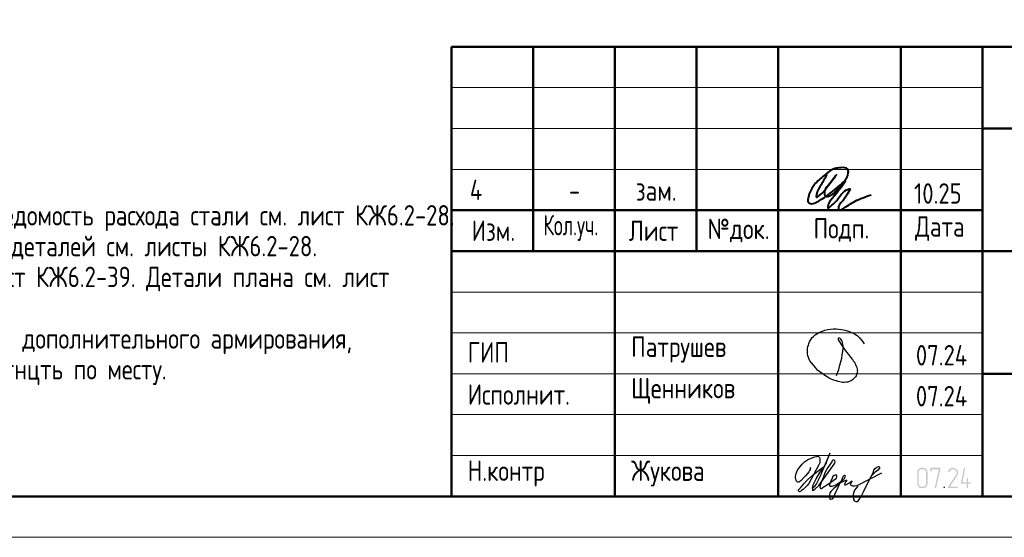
# Model space of a CAD drawing. Header units: millimetres. Extents: x 40580 to 1168286, y -220995 to 81020.
# Tile 40 of 194: x 274787 to 286833, y -128368 to -122038. Entities that reach past the tile are written whole.
import ezdxf

# ---------------------------------------------------------------- set-up
doc = ezdxf.new("R2010")
doc.units = ezdxf.units.MM
for name, color, linetype, lineweight in [('Standard', 7, 'Continuous', 25), ('Обрамление проемов стержнями', 7, 'Continuous', 25), ('Основная', 7, 'Continuous', 40)]:
    doc.layers.add(name, color=color, linetype=linetype, lineweight=lineweight)
doc.styles.add('GOST 2.304-81', font='txt')
doc.styles.get("Standard").update_dxf_attribs({"font": 'isocpeur.ttf'})

# ---------------------------------------------------------------- blocks, each defined once
blk = doc.blocks.new('яяя')
at = {"lineweight": 30}
for points in [[(345424, 110432), (345425, 110410), (345424, 110397), (345417, 110379), (345406, 110350), (345390, 110319), (345357, 110275), (345310, 110221), (345265, 110176), (345198, 110110), (345161, 110077), (345133, 110066), (345116, 110066), (345102, 110075), (345090, 110091), (345082, 110115), (345074, 110146), (345066, 110182), (345064, 110206), (345067, 110234), (345077, 110278), (345095, 110320), (345114, 110361), (345134, 110395), (345159, 110428), (345195, 110469), (345228, 110506), (345284, 110560), (345331, 110595), (345379, 110625), (345435, 110648), (345486, 110670), (345532, 110686), (345573, 110696), (345605, 110698), (345621, 110695), (345635, 110687), (345648, 110671), (345656, 110649), (345659, 110625), (345659, 110583), (345656, 110553), (345647, 110523), (345635, 110489), (345387, 110033), (345349, 109985), (345311, 109948), (345247, 109889), (345209, 109858), (345192, 109844), (345180, 109837), (345157, 109833), (345150, 109835), (345140, 109842), (345135, 109856), (345138, 109881), (345148, 109892), (345183, 109930), (345267, 110024), (345343, 110105), (345455, 110213), (345617, 110343), (345775, 110456), (345811, 110526), (345838, 110607), (345890, 110740), (345902, 110771), (345698, 110295), (345672, 110226), (345626, 110132), (345572, 110032), (345518, 109953), (345481, 109918), (345497, 110001), (345567, 110147), (345655, 110301), (345760, 110442)], [(345481, 109918), (345476, 109896), (345475, 109874), (345485, 109861), (345506, 109866), (345539, 109891), (345632, 109983), (345968, 110450), (346022, 110527), (346029, 110560), (346027, 110579), (346026, 110590), (346010, 110605), (345993, 110609), (345975, 110601), (345962, 110584), (345954, 110562), (345857, 110421), (345783, 110292), (345741, 110183), (345701, 110079), (345665, 109985), (345660, 109952), (345666, 109929), (345669, 109915), (345682, 109910), (345702, 109914), (345735, 109941), (345846, 110007), (346065, 110160), (346075, 110193), (346070, 110217), (346066, 110236), (346052, 110241), (346030, 110241), (346007, 110228), (345978, 110203), (345960, 110164), (345892, 110010), (345895, 109986), (345904, 109966), (345925, 109964), (345969, 109968), (346045, 110000), (346218, 110114), (346261, 110154), (346280, 110184), (346282, 110210), (346278, 110225), (346263, 110229), (346241, 110222), (346220, 110198), (346162, 110049), (345989, 109904), (345932, 109849), (345906, 109805), (345891, 109739), (345890, 109690), (345899, 109652), (345924, 109647), (345956, 109655), (345980, 109674), (346058, 109838), (346158, 110046), (346261, 110098), (346314, 110120), (346292, 110079), (346269, 110036), (346261, 110008), (346267, 109998), (346293, 109998), (346363, 110039), (346445, 110095), (346421, 110068), (346414, 110040), (346407, 110011), (346416, 109990), (346466, 109972), (346509, 109977), (346574, 109984), (347172, 110293)], [(346586, 109971), (346543, 109917), (346509, 109873), (346489, 109825), (346475, 109767), (346472, 109710), (346478, 109675), (346485, 109641), (346501, 109621), (346517, 109602), (346542, 109589), (346568, 109592), (346605, 109620), (346680, 109731), (346736, 109842), (346865, 110115), (346962, 110290), (346969, 110318), (346979, 110360), (347013, 110403), (347056, 110434), (347091, 110450), (347109, 110450), (347121, 110434), (347115, 110405), (347072, 110355), (347012, 110307), (346924, 110222)]]:
    blk.add_lwpolyline(points, dxfattribs=at)
blk = doc.blocks.new('Из_буфера32210')
at = {"color": 7, "lineweight": 25}
blk.add_lwpolyline([(357, 84), (386, 160), (399, 213), (405, 239), (412, 268), (420, 299), (427, 339), (434, 380), (437, 414), (438, 442), (436, 466), (430, 489), (425, 504), (417, 519), (409, 531), (405, 535), (403, 536), (400, 539), (394, 541), (387, 543), (383, 542), (379, 539), (377, 534), (377, 528), (379, 523), (438, 428), (470, 382), (484, 365), (504, 341), (528, 310), (551, 280), (562, 264), (575, 247), (582, 235), (589, 220), (599, 198), (606, 184), (610, 167), (611, 155), (612, 143), (611, 127), (609, 116), (603, 96), (596, 82), (588, 69), (579, 56), (563, 43), (551, 34), (539, 25), (524, 16), (511, 10), (494, 5), (481, 3), (456, 0), (432, 1), (415, 3), (396, 6), (375, 11), (355, 19), (336, 24), (310, 31), (293, 39), (269, 53), (243, 69), (223, 80), (202, 93), (180, 109), (152, 128), (126, 152), (98, 182), (77, 211), (52, 241), (32, 266), (20, 293), (8, 329), (3, 348), (1, 373), (0, 393), (1, 417), (6, 440), (13, 454), (20, 476), (26, 497), (38, 517), (47, 529), (60, 548), (75, 563), (95, 581), (115, 593), (135, 606), (161, 618), (187, 628), (213, 638), (251, 647), (282, 653), (319, 655), (353, 655), (384, 652), (418, 648), (460, 641), (503, 628), (544, 611), (579, 594), (611, 573), (639, 545), (666, 515), (679, 496), (694, 471)], dxfattribs=at)

msp = doc.modelspace()

# ---------------------------------------------------------------- hatches: boundary and pattern name
at = {"layer": 'Standard', "linetype": 'Continuous', "lineweight": 25, "transparency": 33554687}
h = msp.add_hatch(color=7, dxfattribs=at)
h.paths.add_polyline_path([(285893.5, -127713.9), (285893.5, -127716.6), (285893.3, -127719.3), (285893, -127721.9), (285892.5, -127724.4), (285892, -127727), (285891.3, -127729.4), (285890.6, -127731.9), (285889.6, -127734.2), (285888.6, -127736.5), (285887.4, -127738.8), (285886.2, -127741.1), (285884.7, -127743.2), (285883.3, -127745.4), (285881.6, -127747.4), (285879.8, -127749.5), (285877.9, -127751.5), (285875.9, -127753.4), (285873.9, -127755.1), (285871.8, -127756.9), (285869.7, -127758.3), (285867.5, -127759.8), (285865.2, -127761), (285863, -127762.3), (285860.6, -127763.2), (285858.3, -127764.2), (285855.8, -127765), (285853.3, -127765.7), (285850.8, -127766.2), (285848.2, -127766.7), (285845.5, -127766.9), (285842.9, -127767.2), (285840.1, -127767.2), (285822.3, -127767.2), (285819.8, -127767.2), (285817.2, -127766.9), (285814.7, -127766.7), (285812.3, -127766.2), (285809.9, -127765.7), (285807.5, -127765), (285805.1, -127764.3), (285802.8, -127763.3), (285800.5, -127762.3), (285798.3, -127761.1), (285796, -127759.9), (285793.8, -127758.4), (285791.7, -127757), (285789.6, -127755.3), (285787.4, -127753.6), (285785.4, -127751.6), (285783.4, -127749.7), (285781.6, -127747.6), (285779.8, -127745.6), (285778.3, -127743.4), (285776.7, -127741.3), (285775.5, -127739), (285774.2, -127736.8), (285773.2, -127734.4), (285772.1, -127732.1), (285771.4, -127729.6), (285770.6, -127727.1), (285770.1, -127724.6), (285769.6, -127722), (285769.3, -127719.3), (285769.1, -127716.7), (285769.1, -127713.9), (285769.1, -127571.8), (285769.1, -127569.1), (285769.3, -127566.5), (285769.6, -127563.9), (285770, -127561.5), (285770.5, -127558.9), (285771.2, -127556.5), (285772, -127554.1), (285772.9, -127551.8), (285773.9, -127549.5), (285775.1, -127547.2), (285776.3, -127545), (285777.8, -127542.8), (285779.2, -127540.6), (285780.9, -127538.5), (285782.6, -127536.5), (285784.5, -127534.5), (285786.5, -127532.5), (285788.5, -127530.7), (285790.5, -127529), (285792.7, -127527.5), (285794.8, -127526), (285797.1, -127524.7), (285799.3, -127523.5), (285801.7, -127522.5), (285804.1, -127521.5), (285806.5, -127520.7), (285809, -127520), (285811.6, -127519.5), (285814.2, -127519), (285816.8, -127518.7), (285819.5, -127518.5), (285822.3, -127518.5), (285840.1, -127518.5), (285842.8, -127518.5), (285845.4, -127518.7), (285848.1, -127519), (285850.6, -127519.4), (285853.2, -127519.9), (285855.6, -127520.7), (285858.1, -127521.4), (285860.4, -127522.4), (285862.8, -127523.3), (285865, -127524.6), (285867.3, -127525.8), (285869.4, -127527.2), (285871.6, -127528.7), (285873.7, -127530.4), (285875.7, -127532.1), (285877.7, -127534), (285879.7, -127536), (285881.4, -127538), (285883.1, -127540.1), (285884.6, -127542.2), (285886.1, -127544.4), (285887.3, -127546.6), (285888.6, -127548.9), (285889.6, -127551.2), (285890.6, -127553.6), (285891.3, -127556.1), (285892, -127558.5), (285892.5, -127561.1), (285893, -127563.7), (285893.3, -127566.3), (285893.5, -127569), (285893.5, -127571.8)], flags=16)
h.paths.add_polyline_path([(285875.8, -127713.9), (285875.8, -127571.7), (285875.8, -127568.1), (285875.2, -127564.7), (285874.5, -127561.3), (285873.2, -127558.2), (285871.9, -127555), (285869.9, -127552.2), (285868, -127549.3), (285865.3, -127546.7), (285862.7, -127544), (285859.8, -127542.1), (285856.9, -127540.1), (285853.8, -127538.8), (285850.6, -127537.5), (285847.2, -127536.8), (285843.8, -127536.2), (285840.1, -127536.2), (285822.3, -127536.2), (285818.6, -127536.2), (285815.2, -127536.8), (285811.8, -127537.5), (285808.7, -127538.8), (285805.5, -127540.1), (285802.6, -127542), (285799.8, -127544), (285797.2, -127546.6), (285794.6, -127549.2), (285792.6, -127552), (285790.7, -127554.9), (285789.4, -127558.1), (285788.1, -127561.2), (285787.4, -127564.6), (285786.8, -127568), (285786.8, -127571.7), (285786.8, -127713.9), (285786.8, -127717.5), (285787.4, -127720.9), (285788.1, -127724.2), (285789.5, -127727.4), (285790.8, -127730.5), (285792.8, -127733.4), (285794.8, -127736.3), (285797.5, -127738.9), (285800.2, -127741.6), (285803.1, -127743.5), (285806, -127745.5), (285809.1, -127746.8), (285812.2, -127748.2), (285815.5, -127748.8), (285818.8, -127749.5), (285822.3, -127749.5), (285840.1, -127749.5), (285843.7, -127749.5), (285847.1, -127748.8), (285850.4, -127748.2), (285853.6, -127746.9), (285856.7, -127745.7), (285859.6, -127743.8), (285862.5, -127741.9), (285865.1, -127739.3), (285867.8, -127736.8), (285869.8, -127734), (285871.8, -127731.1), (285873.2, -127727.9), (285874.5, -127724.8), (285875.2, -127721.3), (285875.8, -127717.8)])
for points in [[(286053.3, -127529.3), (285999.9, -127760.3), (285999.6, -127761.1), (285998.8, -127762.3), (285998, -127763.6), (285996.7, -127765.4), (285991.3, -127767.2), (285989.7, -127767.2), (285988.1, -127766.6), (285986.5, -127766.1), (285984.9, -127765), (285984.2, -127764.5), (285983.7, -127763.8), (285983.2, -127763.1), (285982.8, -127762.3), (285982.4, -127761.5), (285982.3, -127760.6), (285982.1, -127759.7), (285982.1, -127758.6), (285982.4, -127756.3), (286033.4, -127536.2), (285946.6, -127536.2), (285946.6, -127553.8), (285946.6, -127554.8), (285946.5, -127555.8), (285946.3, -127556.7), (285946, -127557.6), (285945.7, -127558.4), (285945.2, -127559.2), (285944.8, -127559.9), (285944.1, -127560.5), (285942.9, -127561.6), (285941.3, -127562.1), (285939.7, -127562.6), (285937.8, -127562.6), (285937.3, -127562.6), (285936.6, -127562.5), (285936, -127562.4), (285935.2, -127562.1), (285934.5, -127561.8), (285933.5, -127561.4), (285932.6, -127561), (285931.6, -127560.5), (285930.9, -127560), (285930.4, -127559.3), (285929.9, -127558.6), (285929.6, -127557.8), (285929.2, -127556.9), (285929.1, -127555.9), (285928.9, -127554.9), (285928.9, -127553.8), (285928.9, -127527.3), (285928.9, -127526.2), (285929, -127525.3), (285929.2, -127524.3), (285929.5, -127523.5), (285929.7, -127522.6), (285930.2, -127521.9), (285930.6, -127521.3), (285931.1, -127520.7), (285931.7, -127520.1), (285932.4, -127519.7), (285933.1, -127519.3), (285933.9, -127519), (285934.7, -127518.8), (285935.7, -127518.6), (285936.7, -127518.5), (285937.8, -127518.5), (286044.6, -127518.5), (286046.7, -127518.5), (286048.3, -127519), (286050, -127519.6), (286051.2, -127520.7), (286052.4, -127521.8), (286053.1, -127523.3), (286053.7, -127524.8), (286053.7, -127526.6)], [(286257.2, -127767.2), (286151, -127767.2), (286149.4, -127767.2), (286147.8, -127766.5), (286146.3, -127765.8), (286144.8, -127764.3), (286143.5, -127762.8), (286142.9, -127761.1), (286142.3, -127759.5), (286142.3, -127757.6), (286142.3, -127756.3), (286142.6, -127755.3), (286142.9, -127754.2), (286143.5, -127753.3), (286241.2, -127605.8), (286244.9, -127598.9), (286247.6, -127592.7), (286248.6, -127589.5), (286249.2, -127586.2), (286249.7, -127582.9), (286249.7, -127579.5), (286249.7, -127577.3), (286249.5, -127575.1), (286249.2, -127573), (286248.8, -127570.9), (286248.3, -127568.8), (286247.6, -127566.8), (286247, -127564.9), (286246.1, -127563), (286245.1, -127561.1), (286244, -127559.3), (286242.9, -127557.4), (286241.5, -127555.7), (286240.1, -127554), (286238.5, -127552.3), (286236.9, -127550.7), (286235.1, -127549.2), (286233.5, -127547.7), (286231.8, -127546.5), (286230, -127545.2), (286228.1, -127544), (286226.2, -127542.9), (286224.2, -127541.9), (286222.2, -127540.9), (286220, -127540), (286217.8, -127539.2), (286215.6, -127538.5), (286213.4, -127537.9), (286211.2, -127537.4), (286209, -127537), (286206.8, -127536.8), (286204.6, -127536.5), (286202.4, -127536.5), (286199.3, -127536.5), (286196.3, -127537), (286193.3, -127537.4), (286190.4, -127538.3), (286187.6, -127539.1), (286184.8, -127540.4), (286182.1, -127541.7), (286179.4, -127543.4), (286176.8, -127545.1), (286174.4, -127547.4), (286172.1, -127549.7), (286169.9, -127552.6), (286167.8, -127555.5), (286165.9, -127559), (286164, -127562.5), (286162.4, -127566.6), (286161.8, -127568.1), (286161.1, -127569.1), (286160.3, -127570.2), (286159.3, -127570.9), (286158.4, -127571.4), (286157.1, -127571.8), (286155.9, -127572.2), (286154.4, -127572.5), (286152.5, -127572.5), (286150.9, -127571.9), (286149.2, -127571.3), (286147.9, -127570.1), (286147.2, -127569.5), (286146.7, -127568.8), (286146.1, -127568.1), (286145.8, -127567.3), (286145.5, -127566.5), (286145.3, -127565.7), (286145.1, -127564.8), (286145.1, -127563.8), (286145.6, -127560.6), (286146.6, -127557.9), (286147.6, -127555.4), (286148.7, -127552.9), (286149.9, -127550.5), (286151.1, -127548.1), (286152.4, -127545.9), (286153.7, -127543.7), (286155.2, -127541.7), (286156.7, -127539.7), (286158.2, -127537.8), (286159.8, -127536), (286161.5, -127534.3), (286163.3, -127532.6), (286165.1, -127531.1), (286167, -127529.6), (286168.9, -127528.2), (286172.4, -127525.8), (286176.2, -127524), (286180, -127522.1), (286184.1, -127520.9), (286188.2, -127519.7), (286192.5, -127519.1), (286196.8, -127518.5), (286201.5, -127518.5), (286204.6, -127518.5), (286207.7, -127518.8), (286210.8, -127519), (286213.8, -127519.6), (286216.9, -127520.1), (286219.8, -127520.9), (286222.7, -127521.7), (286225.6, -127522.8), (286228.4, -127523.9), (286231.2, -127525.3), (286233.9, -127526.6), (286236.6, -127528.3), (286239.3, -127529.9), (286241.9, -127531.8), (286244.5, -127533.7), (286247, -127535.9), (286249.6, -127538.2), (286251.9, -127540.6), (286254.2, -127543), (286256.2, -127545.5), (286258.1, -127548), (286259.8, -127550.6), (286261.4, -127553.2), (286262.7, -127555.9), (286264, -127558.7), (286265, -127561.5), (286266, -127564.4), (286266.6, -127567.3), (286267.3, -127570.3), (286267.6, -127573.3), (286268, -127576.4), (286268, -127579.6), (286268, -127584), (286267.3, -127588.3), (286266.6, -127592.6), (286265.3, -127596.8), (286264.6, -127598.9), (286263.7, -127601.1), (286262.8, -127603.3), (286261.6, -127605.7), (286260.5, -127608.1), (286259.1, -127610.6), (286257.7, -127613.1), (286256, -127615.8), (286167.7, -127749.5), (286257.2, -127749.5), (286258.9, -127749.5), (286260.4, -127750.2), (286262, -127750.8), (286263.3, -127752.2), (286264.7, -127753.6), (286265.4, -127755.1), (286266.1, -127756.6), (286266.1, -127758.3), (286266.1, -127759.9), (286265.5, -127761.4), (286264.9, -127762.9), (286263.8, -127764.3), (286263.2, -127765), (286262.5, -127765.6), (286261.8, -127766.1), (286261, -127766.5), (286260.2, -127766.8), (286259.2, -127767), (286258.3, -127767.2)], [(286390.7, -127696.2), (286417.6, -127696.2), (286419.3, -127696.2), (286420.8, -127696.9), (286422.3, -127697.6), (286423.7, -127698.9), (286425.1, -127700.3), (286425.8, -127701.8), (286426.5, -127703.4), (286426.5, -127705.1), (286426.5, -127706.6), (286425.9, -127708.1), (286425.3, -127709.7), (286424.1, -127711.1), (286423.6, -127711.8), (286422.9, -127712.3), (286422.2, -127712.8), (286421.3, -127713.2), (286420.5, -127713.5), (286419.6, -127713.7), (286418.6, -127713.9), (286417.6, -127713.9), (286390.7, -127713.9), (286390.7, -127758.3), (286390.7, -127759.4), (286390.6, -127760.4), (286390.4, -127761.3), (286390.1, -127762.2), (286389.8, -127763), (286389.3, -127763.7), (286388.9, -127764.5), (286388.2, -127765.1), (286387, -127766.2), (286385.4, -127766.7), (286383.8, -127767.2), (286381.9, -127767.2), (286381.4, -127767.2), (286380.8, -127767.1), (286380.1, -127767), (286379.4, -127766.7), (286378.6, -127766.4), (286377.7, -127766), (286376.7, -127765.6), (286375.7, -127765.1), (286375, -127764.6), (286374.5, -127763.9), (286374, -127763.2), (286373.7, -127762.3), (286373.4, -127761.5), (286373.2, -127760.5), (286373, -127759.5), (286373, -127758.3), (286373, -127713.9), (286310.8, -127713.9), (286308.9, -127713.9), (286307.3, -127713.3), (286305.7, -127712.7), (286304.4, -127711.4), (286303.2, -127710.2), (286302.6, -127708.7), (286301.9, -127707.2), (286301.9, -127705.4), (286302.1, -127703.3), (286337.6, -127525.6), (286337.9, -127523.8), (286338.7, -127522.5), (286339.4, -127521.1), (286340.7, -127520.3), (286346.2, -127518.5), (286347.9, -127518.5), (286349.5, -127519.1), (286351.1, -127519.7), (286352.5, -127520.9), (286353.2, -127521.5), (286353.7, -127522.2), (286354.2, -127522.9), (286354.5, -127523.7), (286354.9, -127524.4), (286355.1, -127525.3), (286355.2, -127526.2), (286355.2, -127527.2), (286355, -127529.1), (286321.6, -127696.2), (286373, -127696.2), (286373, -127651.6), (286373, -127650.1), (286373.7, -127648.6), (286374.4, -127647.1), (286375.8, -127645.7), (286376.4, -127644.9), (286377.2, -127644.4), (286377.9, -127643.8), (286378.7, -127643.5), (286379.4, -127643.1), (286380.2, -127642.9), (286381, -127642.7), (286381.9, -127642.7), (286383.5, -127642.7), (286385, -127643.3), (286386.5, -127643.9), (286387.9, -127645), (286388.6, -127645.6), (286389.1, -127646.3), (286389.7, -127647), (286390, -127647.8), (286390.4, -127648.7), (286390.5, -127649.6), (286390.7, -127650.6), (286390.7, -127651.6)], [(286097.6, -127749.5), (286099.3, -127749.5), (286100.8, -127750.2), (286102.3, -127750.8), (286103.7, -127752.2), (286105.1, -127753.6), (286105.8, -127755.1), (286106.4, -127756.6), (286106.4, -127758.3), (286106.4, -127759.9), (286105.9, -127761.4), (286105.3, -127762.9), (286104.1, -127764.3), (286103.6, -127765), (286102.9, -127765.6), (286102.2, -127766.1), (286101.4, -127766.5), (286100.5, -127766.8), (286099.6, -127767), (286098.7, -127767.2), (286097.6, -127767.2), (286095.6, -127767.2), (286093.9, -127766.6), (286092.3, -127765.9), (286091, -127764.7), (286089.9, -127763.3), (286089.3, -127761.7), (286088.7, -127760.1), (286088.7, -127758.3), (286088.7, -127757.3), (286089.3, -127755.9), (286089.8, -127754.5), (286090.9, -127752.8), (286091.4, -127752), (286092.1, -127751.4), (286092.8, -127750.7), (286093.6, -127750.3), (286094.5, -127749.9), (286095.4, -127749.7), (286096.4, -127749.5)]]:
    msp.add_hatch(color=7, dxfattribs=at).paths.add_polyline_path(points, flags=16)

# ---------------------------------------------------------------- linework, layer by layer
at = {"layer": 'Standard', "color": 7, "linetype": 'Continuous', "lineweight": 50, "transparency": 33554687}
for p, q in [((280068.3, -127868.5), (280068.3, -122368.5)), ((280068.3, -122368.5), (298568.3, -122368.5)), ((281068.3, -124868.5), (281068.3, -122368.5)), ((282068.3, -127868.5), (282068.3, -122368.5)), ((283068.3, -124868.5), (283068.3, -122368.5)), ((284068.3, -127868.5), (284068.3, -122368.5)), ((285568.3, -127868.5), (285568.3, -122368.5)), ((286568.3, -127868.5), (286568.3, -122368.5)), ((286568.3, -123368.5), (298568.3, -123368.5)), ((280068.3, -124368.5), (286568.3, -124368.5)), ((280068.3, -124368.5), (286568.3, -124368.5)), ((280068.3, -124868.5), (286568.3, -124868.5)), ((280068.3, -124868.5), (286568.3, -124868.5)), ((286568.3, -124868.5), (298568.3, -124868.5)), ((286568.3, -126368.5), (298568.3, -126368.5))]:
    msp.add_line(p, q, dxfattribs=at)
at = {"layer": 'Standard', "color": 7, "linetype": 'Continuous', "lineweight": 13, "transparency": 33554687}
for p, q in [((280068.3, -122868.5), (286568.3, -122868.5)), ((280068.3, -123368.5), (286568.3, -123368.5)), ((280068.3, -123868.5), (286568.3, -123868.5)), ((280068.3, -125368.5), (286568.3, -125368.5)), ((280068.3, -125868.5), (286568.3, -125868.5)), ((280068.3, -125868.5), (286568.3, -125868.5)), ((280068.3, -126368.5), (286568.3, -126368.5)), ((280068.3, -126368.5), (286568.3, -126368.5)), ((280068.3, -126868.5), (286568.3, -126868.5)), ((280068.3, -127368.5), (286568.3, -127368.5))]:
    msp.add_line(p, q, dxfattribs=at)
at = {"layer": 'Standard', "color": 7, "linetype": 'Continuous', "lineweight": 25, "transparency": 33554687}
msp.add_line((280068.3, -127868.5), (298568.3, -127868.5), dxfattribs=at)
msp.add_line((280068.3, -127868.5), (298568.3, -127868.5), dxfattribs=at)
msp.add_line((280068.3, -127868.5), (298568.3, -127868.5), dxfattribs=at)
at = {"layer": 'Standard', "color": 7, "linetype": 'Continuous', "lineweight": 13, "transparency": 33554687}
msp.add_lwpolyline([(257068.3, -128368.4), (299068.3, -128368.4), (299068.3, -98668.4), (257068.3, -98668.4), (257068.3, -128368.4)], close=True, dxfattribs=at)
at = {"layer": 'Standard', "color": 7, "linetype": 'Continuous', "lineweight": 50, "transparency": 33554687}
msp.add_lwpolyline([(259068.3, -99168.4), (298568.3, -99168.4), (298568.3, -127868.4), (259068.3, -127868.4), (259068.3, -99168.4)], close=True, dxfattribs=at)
at = {"layer": 'Основная', "color": 7, "ltscale": 100}
msp.add_spline([(284661.1, -123930.9), (284591.7, -124057.3), (284534.7, -124179.2), (284534.7, -124207.2), (284569.4, -124189.3), (284666.7, -124084.2), (284778.5, -123936.5), (284698, -124040.5), (284635.3, -124135.6), (284643.2, -124197.1), (284702.4, -124191.5), (284780.7, -124125.5), (284872.4, -124017), (284923.9, -123913), (284917.2, -123864.9), (284832.9, -123848.7), (284758.4, -123859.4), (284628.6, -123944.4), (284511.2, -124054), (284454.2, -124151.3), (284432.9, -124224), (284434, -124270.9), (284474.3, -124288.8), (284542.5, -124265.3), (284730.4, -124140.1), (284884.7, -124012.6), (284729, -124223.5), (284673.5, -124320.8), (284673.4, -124339.1), (284706.9, -124322.4), (284800.9, -124225.1), (284926.1, -124109.9), (284945.1, -124105.4), (284927.2, -124147.9), (284850.2, -124259.7), (284803.1, -124347), (284809.8, -124366), (284845.6, -124357), (285008.9, -124257.5), (285203.5, -124179.2)], degree=3, dxfattribs=at)

# ---------------------------------------------------------------- block references
at = {"color": 1, "ltscale": 100}
msp.add_blockref('Из_буфера32210', (284423.4, -126474.7), dxfattribs=at)
at = {"color": 2, "lineweight": 60, "xscale": 0.5, "yscale": 0.5, "zscale": 0.5}
msp.add_blockref('яяя', (111747.6, -182727), dxfattribs=at)

# ---------------------------------------------------------------- texts
at = {"layer": 'Standard', "color": 7, "linetype": 'Continuous', "lineweight": 25, "transparency": 33554687, "char_height": 250, "style": 'GOST 2.304-81'}
for s, insert, width, attachment_point in [('4', (280370.4, -123993.7), 283.333, 2), ('зам.', (282574.8, -124002.6), 283.333, 2), ('10.25', (285728.8, -124288.5), 693.365, 7), ('-', (281574.8, -124002.6), 283.333, 2), ('Изм.', (280316.2, -124743.7), 631.146, 7), ('Лист', (282239.1, -124743.7), 782.227, 7), ('Подп.', (284499.6, -124754.1), 764.532, 7), ('Дата', (285741.3, -124743.7), 782.227, 7), ('\\W0.83;Кол.уч.', (281195.3, -124743.7), 799.955, 7), ('№док.', (283203.7, -124761), 853.387, 7), ('ГИП', (280268.3, -126231), 586.81, 7), ('Патрушев', (282268.3, -126231), 1386.365, 7), ('07.24', (285751.4, -126267.2), 817.621, 7), ('Исполнит.', (280268.3, -126746.7), 1386.365, 7), ('Щенников', (282268.3, -126737.1), 1333.081, 7), ('07.24', (285751.4, -126767.2), 817.621, 7), ('Н.контр', (280268.3, -127746.7), 1102.087, 7), ('Жукова', (282268.3, -127746.7), 1031.11, 7)]:
    msp.add_mtext(s, dxfattribs=dict(at, insert=insert, width=width, attachment_point=attachment_point))
at = {"layer": 'Обрамление проемов стержнями', "color": 7, "linetype": 'Continuous', "lineweight": 13, "transparency": 33554687, "insert": (269437.4, -124305.4), "char_height": 250, "width": 10500, "attachment_point": 1, "line_spacing_factor": 0.903614}
msp.add_mtext('\\A1;{\\fGOST 2.304-81|i0|b0;\\H250.000000;\\W1.000000;\\C7;1. Общие указания см. листы КЖ6.2-1. Ведомость расхода стали см. лист КЖ6.2-28.}\\P{\\fGOST 2.304-81|i0|b0;\\H250.000000;\\W1.000000;\\C7;2. Спецификацию элементов, ведомость деталей см. листы КЖ6.2-28.}\\P{\\fGOST 2.304-81|i0|b0;\\H250.000000;\\W1.000000;\\C7;3. Сечения по плите перекрытия см. лист КЖ6.2-39. Детали плана см. лист КЖ6.2-39.}\\P{\\fGOST 2.304-81|i0|b0;\\H250.000000;\\W1.000000;\\C7;4. В местах попадания отверстий в зону дополнительного армирования, стержни арматуры раздвинуть либо отогнцть по месту.}\\P', dxfattribs=at)

doc.saveas('drawing.dxf')
